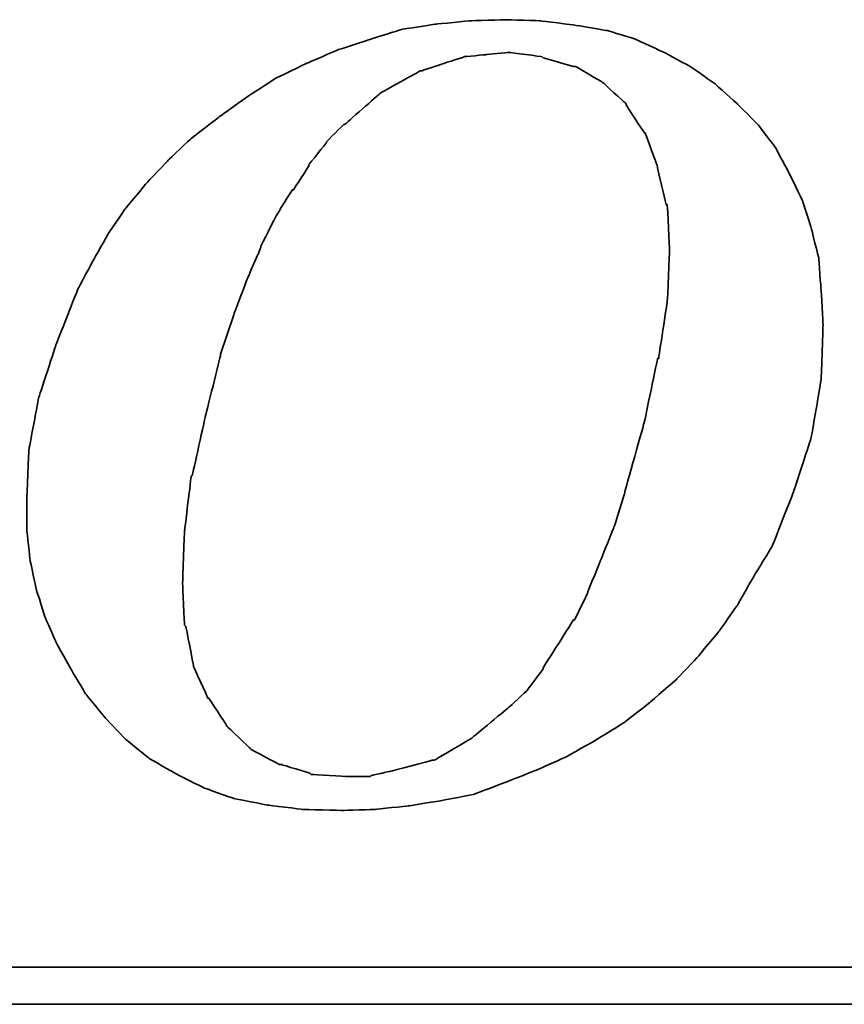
# Model space of a CAD drawing. Header units: millimetres. Extents: x 467 to 831, y 501 to 636.
# Tile 44 of 51: x 756.31 to 761.28, y 541.05 to 546.99. Entities that reach past the tile are written whole.
import ezdxf

# ---------------------------------------------------------------- set-up
doc = ezdxf.new("R2010")
doc.units = ezdxf.units.MM
doc.layers.add('DIM', color=4, linetype='CONTINUOUS')
doc.layers.add('layer 1', color=7, linetype='CONTINUOUS')

# ---------------------------------------------------------------- blocks, each defined once
blk = doc.blocks.new('TBI MOTION logo(完整正式版)')
at = {"layer": 'layer 1', "color": 22, "lineweight": 35}
for points, knots in [([(35.79625, -6.98375), (35.79625, -6.98375), (36.23125, -7.43875), (36.23125, -7.43875), (36.23125, -7.43875), (36.23125, -7.43875), (36.75625, -7.87125), (36.75625, -7.87125), (36.75625, -7.87125), (36.75625, -7.87125), (37.33125, -8.20375), (37.33125, -8.20375), (37.33125, -8.20375), (37.33125, -8.20375), (37.95625, -8.51875), (37.95625, -8.51875), (37.95625, -8.51875), (37.95625, -8.51875), (38.62625, -8.75875), (38.62625, -8.75875), (38.62625, -8.75875), (38.62625, -8.75875), (39.37125, -8.90375), (39.37125, -8.90375), (39.37125, -8.90375), (39.37125, -8.90375), (40.14125, -8.99875), (40.14125, -8.99875), (40.14125, -8.99875), (40.14125, -8.99875), (41.02625, -9.02375), (41.02625, -9.02375), (41.02625, -9.02375), (41.02625, -9.02375), (41.74625, -8.99875), (41.74625, -8.99875), (41.74625, -8.99875), (41.74625, -8.99875), (42.46625, -8.92375), (42.46625, -8.92375), (42.46625, -8.92375), (42.46625, -8.92375), (43.21125, -8.80625), (43.21125, -8.80625), (43.21125, -8.80625), (43.21125, -8.80625), (43.93125, -8.66375), (43.93125, -8.66375), (43.93125, -8.66375), (43.93125, -8.66375), (44.62625, -8.39875), (44.62625, -8.39875), (44.62625, -8.39875), (44.62625, -8.39875), (45.29625, -8.13375), (45.29625, -8.13375), (45.29625, -8.13375), (45.29625, -8.13375), (45.94625, -7.84375), (45.94625, -7.84375), (45.94625, -7.84375), (45.94625, -7.84375), (46.61625, -7.46375), (46.61625, -7.46375), (46.61625, -7.46375), (46.61625, -7.46375), (47.24125, -7.07875), (47.24125, -7.07875), (47.24125, -7.07875), (47.24125, -7.07875), (47.81625, -6.62375), (47.81625, -6.62375), (47.81625, -6.62375), (47.81625, -6.62375), (48.36875, -6.14375), (48.36875, -6.14375), (48.36875, -6.14375), (48.36875, -6.14375), (48.84625, -5.64125), (48.84625, -5.64125), (48.84625, -5.64125), (48.84625, -5.64125), (49.32625, -5.06375), (49.32625, -5.06375), (49.32625, -5.06375), (49.32625, -5.06375), (49.71125, -4.51374), (49.71125, -4.51374), (49.71125, -4.51374), (49.71125, -4.51374), (50.09625, -3.83874), (50.09625, -3.83874), (50.09625, -3.83874), (50.09625, -3.83874), (50.48125, -3.21374), (50.48125, -3.21374), (50.48125, -3.21374), (50.48125, -3.21374), (50.96125, -1.99125), (50.96125, -1.99125), (50.96125, -1.99125), (50.96125, -1.99125), (51.34375, -0.81875), (51.34375, -0.81875), (51.34375, -0.81875), (51.34375, -0.81875), (51.56125, 0.45624), (51.56125, 0.45624), (51.56125, 0.45624), (51.56125, 0.45624), (51.60625, 1.67624), (51.60625, 1.67624), (51.60625, 1.67624), (51.60625, 1.67624), (51.56125, 2.44625), (51.56125, 2.44625), (51.56125, 2.44625), (51.56125, 2.44625), (51.51125, 3.14125), (51.51125, 3.14125), (51.51125, 3.14125), (51.51125, 3.14125), (51.34375, 3.81125), (51.34375, 3.81125), (51.34375, 3.81125), (51.34375, 3.81125), (51.15125, 4.41125), (51.15125, 4.41125), (51.15125, 4.41125), (51.15125, 4.41125), (50.86125, 5.01125), (50.86125, 5.01125), (50.86125, 5.01125), (50.86125, 5.01125), (50.55125, 5.58875), (50.55125, 5.58875), (50.55125, 5.58875), (50.55125, 5.58875), (50.16625, 6.09125), (50.16625, 6.09125), (50.16625, 6.09125), (50.16625, 6.09125), (49.71125, 6.54875), (49.71125, 6.54875), (49.71125, 6.54875), (49.71125, 6.54875), (49.23125, 6.98125), (49.23125, 6.98125), (49.23125, 6.98125), (49.23125, 6.98125), (48.67875, 7.36625), (48.67875, 7.36625), (48.67875, 7.36625), (48.67875, 7.36625), (48.10375, 7.67625), (48.10375, 7.67625), (48.10375, 7.67625), (48.10375, 7.67625), (47.48125, 7.96375), (47.48125, 7.96375), (47.48125, 7.96375), (47.48125, 7.96375), (46.85625, 8.15625), (46.85625, 8.15625), (46.85625, 8.15625), (46.85625, 8.15625), (46.13625, 8.27624), (46.13625, 8.27624), (46.13625, 8.27624), (46.13625, 8.27624), (45.39125, 8.37125), (45.39125, 8.37125), (45.39125, 8.37125), (45.39125, 8.37125), (44.62625, 8.39624), (44.62625, 8.39624), (44.62625, 8.39624), (44.62625, 8.39624), (43.83625, 8.37125), (43.83625, 8.37125), (43.83625, 8.37125), (43.83625, 8.37125), (43.09125, 8.30125), (43.09125, 8.30125), (43.09125, 8.30125), (43.09125, 8.30125), (42.32125, 8.18125), (42.32125, 8.18125), (42.32125, 8.18125), (42.32125, 8.18125), (41.62875, 7.96375), (41.62875, 7.96375), (41.62875, 7.96375), (41.62875, 7.96375), (40.90625, 7.72625), (40.90625, 7.72625), (40.90625, 7.72625), (40.90625, 7.72625), (40.23624, 7.43625), (40.23624, 7.43625), (40.23624, 7.43625), (40.23624, 7.43625), (39.54124, 7.10125), (39.54124, 7.10125), (39.54124, 7.10125), (39.54124, 7.10125), (38.91625, 6.69125), (38.91625, 6.69125), (38.91625, 6.69125), (38.91625, 6.69125), (38.31625, 6.26125), (38.31625, 6.26125), (38.31625, 6.26125), (38.31625, 6.26125), (37.69125, 5.78125), (37.69125, 5.78125), (37.69125, 5.78125), (37.69125, 5.78125), (37.18625, 5.30125), (37.18625, 5.30125), (37.18625, 5.30125), (37.18625, 5.30125), (36.70625, 4.79624), (36.70625, 4.79624), (36.70625, 4.79624), (36.70625, 4.79624), (36.23125, 4.22125), (36.23125, 4.22125), (36.23125, 4.22125), (36.23125, 4.22125), (35.87124, 3.69375), (35.87124, 3.69375), (35.87124, 3.69375), (35.87124, 3.69375), (35.53125, 3.09125), (35.53125, 3.09125), (35.53125, 3.09125), (35.53125, 3.09125), (35.19875, 2.47125), (35.19875, 2.47125), (35.19875, 2.47125), (35.19875, 2.47125), (34.71625, 1.24625), (34.71625, 1.24625), (34.71625, 1.24625), (34.71625, 1.24625), (34.33125, 0.06874), (34.33125, 0.06874), (34.33125, 0.06874), (34.33125, 0.06874), (34.11625, -1.07875), (34.11625, -1.07875), (34.11625, -1.07875), (34.11625, -1.07875), (34.07125, -2.15875), (34.07125, -2.15875), (34.07125, -2.15875), (34.07125, -2.15875), (34.07125, -2.85375), (34.07125, -2.85375), (34.07125, -2.85375), (34.07125, -2.85375), (34.14125, -3.50375), (34.14125, -3.50375), (34.14125, -3.50375), (34.14125, -3.50375), (34.28625, -4.17375), (34.28625, -4.17375), (34.28625, -4.17375), (34.28625, -4.17375), (34.47625, -4.77624), (34.47625, -4.77624), (34.47625, -4.77624), (34.47625, -4.77624), (34.71625, -5.32625), (34.71625, -5.32625), (34.71625, -5.32625), (34.71625, -5.32625), (35.05375, -5.92875), (35.05375, -5.92875), (35.05375, -5.92875), (35.05375, -5.92875), (35.36375, -6.45375), (35.36375, -6.45375), (35.36375, -6.45375), (35.36375, -6.45375), (35.79625, -6.98375), (35.79625, -6.98375)], [0, 0, 0, 0, 0.01388889, 0.01388889, 0.01388889, 0.0138889, 0.02777778, 0.02777778, 0.02777778, 0.02777779, 0.04166667, 0.04166667, 0.04166667, 0.04166668, 0.05555556, 0.05555556, 0.05555556, 0.05555557, 0.06944444, 0.06944444, 0.06944444, 0.06944445, 0.08333333, 0.08333333, 0.08333333, 0.08333334, 0.09722222, 0.09722222, 0.09722222, 0.09722223, 0.11111111, 0.11111111, 0.11111111, 0.11111112, 0.125, 0.125, 0.125, 0.12500001, 0.13888889, 0.13888889, 0.13888889, 0.1388889, 0.15277778, 0.15277778, 0.15277778, 0.15277779, 0.16666667, 0.16666667, 0.16666667, 0.16666668, 0.18055556, 0.18055556, 0.18055556, 0.18055557, 0.19444444, 0.19444444, 0.19444444, 0.19444445, 0.20833333, 0.20833333, 0.20833333, 0.20833334, 0.22222222, 0.22222222, 0.22222222, 0.22222223, 0.23611111, 0.23611111, 0.23611111, 0.23611112, 0.25, 0.25, 0.25, 0.25000001, 0.26388889, 0.26388889, 0.26388889, 0.2638889, 0.27777778, 0.27777778, 0.27777778, 0.27777779, 0.29166667, 0.29166667, 0.29166667, 0.29166668, 0.30555556, 0.30555556, 0.30555556, 0.30555557, 0.31944444, 0.31944444, 0.31944444, 0.31944445, 0.33333333, 0.33333333, 0.33333333, 0.33333334, 0.34722222, 0.34722222, 0.34722222, 0.34722223, 0.36111111, 0.36111111, 0.36111111, 0.36111112, 0.375, 0.375, 0.375, 0.37500001, 0.38888889, 0.38888889, 0.38888889, 0.3888889, 0.40277778, 0.40277778, 0.40277778, 0.40277779, 0.41666667, 0.41666667, 0.41666667, 0.41666668, 0.43055556, 0.43055556, 0.43055556, 0.43055557, 0.44444444, 0.44444444, 0.44444444, 0.44444445, 0.45833333, 0.45833333, 0.45833333, 0.45833334, 0.47222222, 0.47222222, 0.47222222, 0.47222223, 0.48611111, 0.48611111, 0.48611111, 0.48611112, 0.5, 0.5, 0.5, 0.50000001, 0.51388889, 0.51388889, 0.51388889, 0.5138889, 0.52777778, 0.52777778, 0.52777778, 0.52777779, 0.54166667, 0.54166667, 0.54166667, 0.54166668, 0.55555556, 0.55555556, 0.55555556, 0.55555557, 0.56944444, 0.56944444, 0.56944444, 0.56944445, 0.58333333, 0.58333333, 0.58333333, 0.58333334, 0.59722222, 0.59722222, 0.59722222, 0.59722223, 0.61111111, 0.61111111, 0.61111111, 0.61111112, 0.625, 0.625, 0.625, 0.62500001, 0.63888889, 0.63888889, 0.63888889, 0.6388889, 0.65277778, 0.65277778, 0.65277778, 0.65277779, 0.66666667, 0.66666667, 0.66666667, 0.66666668, 0.68055556, 0.68055556, 0.68055556, 0.68055557, 0.69444444, 0.69444444, 0.69444444, 0.69444445, 0.70833333, 0.70833333, 0.70833333, 0.70833334, 0.72222222, 0.72222222, 0.72222222, 0.72222223, 0.73611111, 0.73611111, 0.73611111, 0.73611112, 0.75, 0.75, 0.75, 0.75000001, 0.76388889, 0.76388889, 0.76388889, 0.7638889, 0.77777778, 0.77777778, 0.77777778, 0.77777779, 0.79166667, 0.79166667, 0.79166667, 0.79166668, 0.80555556, 0.80555556, 0.80555556, 0.80555557, 0.81944444, 0.81944444, 0.81944444, 0.81944445, 0.83333333, 0.83333333, 0.83333333, 0.83333334, 0.84722222, 0.84722222, 0.84722222, 0.84722223, 0.86111111, 0.86111111, 0.86111111, 0.86111112, 0.875, 0.875, 0.875, 0.87500001, 0.88888889, 0.88888889, 0.88888889, 0.8888889, 0.90277778, 0.90277778, 0.90277778, 0.90277779, 0.91666667, 0.91666667, 0.91666667, 0.91666668, 0.93055556, 0.93055556, 0.93055556, 0.93055557, 0.94444444, 0.94444444, 0.94444444, 0.94444445, 0.95833333, 0.95833333, 0.95833333, 0.95833334, 0.97222222, 0.97222222, 0.97222222, 0.97222223, 0.98611111, 0.98611111, 0.98611111, 0.98611112, 1, 1, 1, 1]), ([(38.33875, 1.03124), (38.33875, 1.03124), (38.62625, 1.89625), (38.62625, 1.89625), (38.62625, 1.89625), (38.62625, 1.89625), (38.91625, 2.66375), (38.91625, 2.66375), (38.91625, 2.66375), (38.91625, 2.66375), (39.22625, 3.38125), (39.22625, 3.38125), (39.22625, 3.38125), (39.22625, 3.38125), (39.22625, 3.40624), (39.22625, 3.40624), (39.22625, 3.40624), (39.22625, 3.40624), (39.56124, 4.07624), (39.56124, 4.07624), (39.56124, 4.07624), (39.56124, 4.07624), (39.92125, 4.65125), (39.92125, 4.65125), (39.92125, 4.65125), (39.92125, 4.65125), (39.94625, 4.65125), (39.94625, 4.65125), (39.94625, 4.65125), (39.94625, 4.65125), (40.28125, 5.17875), (40.28125, 5.17875), (40.28125, 5.17875), (40.28125, 5.17875), (40.28125, 5.20375), (40.28125, 5.20375), (40.28125, 5.20375), (40.28125, 5.20375), (40.66875, 5.68625), (40.66875, 5.68625), (40.66875, 5.68625), (40.66875, 5.68625), (40.66875, 5.70625), (40.66875, 5.70625), (40.66875, 5.70625), (40.66875, 5.70625), (41.05124, 6.09125), (41.05124, 6.09125), (41.05124, 6.09125), (41.05124, 6.09125), (41.07625, 6.09125), (41.07625, 6.09125), (41.07625, 6.09125), (41.07625, 6.09125), (41.84125, 6.76625), (41.84125, 6.76625), (41.84125, 6.76625), (41.84125, 6.76625), (41.86625, 6.78625), (41.86625, 6.78625), (41.86625, 6.78625), (41.86625, 6.78625), (42.73125, 7.26624), (42.73125, 7.26624), (42.73125, 7.26624), (42.73125, 7.26624), (42.75625, 7.26624), (42.75625, 7.26624), (42.75625, 7.26624), (42.75625, 7.26624), (43.18625, 7.41125), (43.18625, 7.41125), (43.18625, 7.41125), (43.18625, 7.41125), (43.64125, 7.55625), (43.64125, 7.55625), (43.64125, 7.55625), (43.64125, 7.55625), (43.66625, 7.55625), (43.66625, 7.55625), (43.66625, 7.55625), (43.66625, 7.55625), (43.69125, 7.58124), (43.69125, 7.58124), (43.69125, 7.58124), (43.69125, 7.58124), (44.19125, 7.62625), (44.19125, 7.62625), (44.19125, 7.62625), (44.19125, 7.62625), (44.67125, 7.67625), (44.67125, 7.67625), (44.67125, 7.67625), (44.67125, 7.67625), (44.69625, 7.67625), (44.69625, 7.67625), (44.69625, 7.67625), (44.69625, 7.67625), (45.41875, 7.58124), (45.41875, 7.58124), (45.41875, 7.58124), (45.41875, 7.58124), (45.44125, 7.55625), (45.44125, 7.55625), (45.44125, 7.55625), (45.44125, 7.55625), (46.11125, 7.36625), (46.11125, 7.36625), (46.11125, 7.36625), (46.11125, 7.36625), (46.13625, 7.36625), (46.13625, 7.36625), (46.13625, 7.36625), (46.13625, 7.36625), (46.15875, 7.36625), (46.15875, 7.36625), (46.15875, 7.36625), (46.15875, 7.36625), (46.73625, 7.02624), (46.73625, 7.02624), (46.73625, 7.02624), (46.73625, 7.02624), (46.76125, 7.00624), (46.76125, 7.00624), (46.76125, 7.00624), (46.76125, 7.00624), (47.24125, 6.57124), (47.24125, 6.57124), (47.24125, 6.57124), (47.24125, 6.57124), (47.26625, 6.54875), (47.26625, 6.54875), (47.26625, 6.54875), (47.26625, 6.54875), (47.26625, 6.52375), (47.26625, 6.52375), (47.26625, 6.52375), (47.26625, 6.52375), (47.67375, 5.89875), (47.67375, 5.89875), (47.67375, 5.89875), (47.67375, 5.89875), (47.69625, 5.89875), (47.69625, 5.89875), (47.69625, 5.89875), (47.69625, 5.89875), (47.69625, 5.87625), (47.69625, 5.87625), (47.69625, 5.87625), (47.69625, 5.87625), (47.96125, 5.15625), (47.96125, 5.15625), (47.96125, 5.15625), (47.96125, 5.15625), (47.96125, 5.13125), (47.96125, 5.13125), (47.96125, 5.13125), (47.96125, 5.13125), (48.15125, 4.31875), (48.15125, 4.31875), (48.15125, 4.31875), (48.15125, 4.31875), (48.17625, 4.31875), (48.17625, 4.31875), (48.17625, 4.31875), (48.17625, 4.31875), (48.17625, 4.29125), (48.17625, 4.29125), (48.17625, 4.29125), (48.17625, 4.29125), (48.22625, 3.33125), (48.22625, 3.33125), (48.22625, 3.33125), (48.22625, 3.33125), (48.22625, 3.30875), (48.22625, 3.30875), (48.22625, 3.30875), (48.22625, 3.30875), (48.17625, 2.20624), (48.17625, 2.20624), (48.17625, 2.20624), (48.17625, 2.20624), (48.17625, 2.18124), (48.17625, 2.18124), (48.17625, 2.18124), (48.17625, 2.18124), (47.98375, 0.93624), (47.98375, 0.93624), (47.98375, 0.93624), (47.98375, 0.93624), (47.96125, 0.93624), (47.96125, 0.93624), (47.96125, 0.93624), (47.96125, 0.93624), (47.67375, -0.45874), (47.67375, -0.45874), (47.67375, -0.45874), (47.67375, -0.45874), (47.24125, -1.99125), (47.24125, -1.99125), (47.24125, -1.99125), (47.24125, -1.99125), (47.24125, -2.01874), (47.24125, -2.01874), (47.24125, -2.01874), (47.24125, -2.01874), (47.00125, -2.78375), (47.00125, -2.78375), (47.00125, -2.78375), (47.00125, -2.78375), (46.71125, -3.50375), (46.71125, -3.50375), (46.71125, -3.50375), (46.71125, -3.50375), (46.42625, -4.19875), (46.42625, -4.19875), (46.42625, -4.19875), (46.42625, -4.19875), (46.42625, -4.22375), (46.42625, -4.22375), (46.42625, -4.22375), (46.42625, -4.22375), (46.13625, -4.82374), (46.13625, -4.82374), (46.13625, -4.82374), (46.13625, -4.82374), (46.11125, -4.82374), (46.11125, -4.82374), (46.11125, -4.82374), (46.11125, -4.82374), (45.77625, -5.35125), (45.77625, -5.35125), (45.77625, -5.35125), (45.77625, -5.35125), (45.44125, -5.87875), (45.44125, -5.87875), (45.44125, -5.87875), (45.44125, -5.87875), (45.44125, -5.90375), (45.44125, -5.90375), (45.44125, -5.90375), (45.44125, -5.90375), (45.10625, -6.35875), (45.10625, -6.35875), (45.10625, -6.35875), (45.10625, -6.35875), (45.08125, -6.38375), (45.08125, -6.38375), (45.08125, -6.38375), (45.08125, -6.38375), (44.69625, -6.74375), (44.69625, -6.74375), (44.69625, -6.74375), (44.69625, -6.74375), (43.88375, -7.41625), (43.88375, -7.41625), (43.88375, -7.41625), (43.88375, -7.41625), (43.85625, -7.43875), (43.85625, -7.43875), (43.85625, -7.43875), (43.85625, -7.43875), (43.04125, -7.91875), (43.04125, -7.91875), (43.04125, -7.91875), (43.04125, -7.91875), (43.01625, -7.91875), (43.01625, -7.91875), (43.01625, -7.91875), (43.01625, -7.91875), (42.99625, -7.91875), (42.99625, -7.91875), (42.99625, -7.91875), (42.99625, -7.91875), (42.08125, -8.15875), (42.08125, -8.15875), (42.08125, -8.15875), (42.08125, -8.15875), (41.65125, -8.25625), (41.65125, -8.25625), (41.65125, -8.25625), (41.65125, -8.25625), (41.62875, -8.27875), (41.62875, -8.27875), (41.62875, -8.27875), (41.62875, -8.27875), (41.60125, -8.27875), (41.60125, -8.27875), (41.60125, -8.27875), (41.60125, -8.27875), (41.12125, -8.27875), (41.12125, -8.27875), (41.12125, -8.27875), (41.12125, -8.27875), (40.35624, -8.23125), (40.35624, -8.23125), (40.35624, -8.23125), (40.35624, -8.23125), (40.33125, -8.23125), (40.33125, -8.23125), (40.33125, -8.23125), (40.33125, -8.23125), (40.30625, -8.20375), (40.30625, -8.20375), (40.30625, -8.20375), (40.30625, -8.20375), (39.68375, -8.01375), (39.68375, -8.01375), (39.68375, -8.01375), (39.68375, -8.01375), (39.66124, -8.01375), (39.66124, -8.01375), (39.66124, -8.01375), (39.66124, -8.01375), (39.63625, -8.01375), (39.63625, -8.01375), (39.63625, -8.01375), (39.63625, -8.01375), (39.01125, -7.67875), (39.01125, -7.67875), (39.01125, -7.67875), (39.01125, -7.67875), (38.98875, -7.65375), (38.98875, -7.65375), (38.98875, -7.65375), (38.98875, -7.65375), (38.48625, -7.17375), (38.48625, -7.17375), (38.48625, -7.17375), (38.48625, -7.17375), (38.45875, -7.14875), (38.45875, -7.14875), (38.45875, -7.14875), (38.45875, -7.14875), (38.45875, -7.12875), (38.45875, -7.12875), (38.45875, -7.12875), (38.45875, -7.12875), (38.07625, -6.54875), (38.07625, -6.54875), (38.07625, -6.54875), (38.07625, -6.54875), (38.05125, -6.54875), (38.05125, -6.54875), (38.05125, -6.54875), (38.05125, -6.54875), (38.05125, -6.52875), (38.05125, -6.52875), (38.05125, -6.52875), (38.05125, -6.52875), (37.74125, -5.85375), (37.74125, -5.85375), (37.74125, -5.85375), (37.74125, -5.85375), (37.74125, -5.82875), (37.74125, -5.82875), (37.74125, -5.82875), (37.74125, -5.82875), (37.57375, -4.96875), (37.57375, -4.96875), (37.57375, -4.96875), (37.57375, -4.96875), (37.54625, -4.94375), (37.54625, -4.94375), (37.54625, -4.94375), (37.54625, -4.94375), (37.50125, -4.03375), (37.50125, -4.03375), (37.50125, -4.03375), (37.50125, -4.03375), (37.50125, -4.00875), (37.50125, -4.00875), (37.50125, -4.00875), (37.50125, -4.00875), (37.54625, -2.85375), (37.54625, -2.85375), (37.54625, -2.85375), (37.54625, -2.85375), (37.69125, -1.65875), (37.69125, -1.65875), (37.69125, -1.65875), (37.69125, -1.65875), (37.71624, -1.63375), (37.71624, -1.63375), (37.71624, -1.63375), (37.71624, -1.63375), (38.00375, -0.33875), (38.00375, -0.33875), (38.00375, -0.33875), (38.00375, -0.33875), (38.33875, 1.00624), (38.33875, 1.00624), (38.33875, 1.00624), (38.33875, 1.00624), (38.33875, 1.03124), (38.33875, 1.03124)], [0, 0, 0, 0, 0.01010101, 0.01010101, 0.01010101, 0.01010102, 0.02020202, 0.02020202, 0.02020202, 0.02020203, 0.03030303, 0.03030303, 0.03030303, 0.03030304, 0.04040404, 0.04040404, 0.04040404, 0.04040405, 0.05050505, 0.05050505, 0.05050505, 0.05050506, 0.06060606, 0.06060606, 0.06060606, 0.06060607, 0.07070707, 0.07070707, 0.07070707, 0.07070708, 0.08080808, 0.08080808, 0.08080808, 0.08080809, 0.09090909, 0.09090909, 0.09090909, 0.0909091, 0.1010101, 0.1010101, 0.1010101, 0.10101011, 0.11111111, 0.11111111, 0.11111111, 0.11111112, 0.12121212, 0.12121212, 0.12121212, 0.12121213, 0.13131313, 0.13131313, 0.13131313, 0.13131314, 0.14141414, 0.14141414, 0.14141414, 0.14141415, 0.15151515, 0.15151515, 0.15151515, 0.15151516, 0.16161616, 0.16161616, 0.16161616, 0.16161617, 0.17171717, 0.17171717, 0.17171717, 0.17171718, 0.18181818, 0.18181818, 0.18181818, 0.18181819, 0.19191919, 0.19191919, 0.19191919, 0.1919192, 0.2020202, 0.2020202, 0.2020202, 0.20202021, 0.21212121, 0.21212121, 0.21212121, 0.21212122, 0.22222222, 0.22222222, 0.22222222, 0.22222223, 0.23232323, 0.23232323, 0.23232323, 0.23232324, 0.24242424, 0.24242424, 0.24242424, 0.24242425, 0.25252525, 0.25252525, 0.25252525, 0.25252526, 0.26262626, 0.26262626, 0.26262626, 0.26262627, 0.27272727, 0.27272727, 0.27272727, 0.27272728, 0.28282828, 0.28282828, 0.28282828, 0.28282829, 0.29292929, 0.29292929, 0.29292929, 0.2929293, 0.3030303, 0.3030303, 0.3030303, 0.30303031, 0.31313131, 0.31313131, 0.31313131, 0.31313132, 0.32323232, 0.32323232, 0.32323232, 0.32323233, 0.33333333, 0.33333333, 0.33333333, 0.33333334, 0.34343434, 0.34343434, 0.34343434, 0.34343435, 0.35353535, 0.35353535, 0.35353535, 0.35353536, 0.36363636, 0.36363636, 0.36363636, 0.36363637, 0.37373737, 0.37373737, 0.37373737, 0.37373738, 0.38383838, 0.38383838, 0.38383838, 0.38383839, 0.39393939, 0.39393939, 0.39393939, 0.3939394, 0.4040404, 0.4040404, 0.4040404, 0.40404041, 0.41414141, 0.41414141, 0.41414141, 0.41414142, 0.42424242, 0.42424242, 0.42424242, 0.42424243, 0.43434343, 0.43434343, 0.43434343, 0.43434344, 0.44444444, 0.44444444, 0.44444444, 0.44444445, 0.45454545, 0.45454545, 0.45454545, 0.45454546, 0.46464646, 0.46464646, 0.46464646, 0.46464647, 0.47474747, 0.47474747, 0.47474747, 0.47474748, 0.48484848, 0.48484848, 0.48484848, 0.48484849, 0.49494949, 0.49494949, 0.49494949, 0.4949495, 0.50505051, 0.50505051, 0.50505051, 0.50505052, 0.51515152, 0.51515152, 0.51515152, 0.51515153, 0.52525253, 0.52525253, 0.52525253, 0.52525254, 0.53535354, 0.53535354, 0.53535354, 0.53535355, 0.54545455, 0.54545455, 0.54545455, 0.54545456, 0.55555556, 0.55555556, 0.55555556, 0.55555557, 0.56565657, 0.56565657, 0.56565657, 0.56565658, 0.57575758, 0.57575758, 0.57575758, 0.57575759, 0.58585859, 0.58585859, 0.58585859, 0.5858586, 0.5959596, 0.5959596, 0.5959596, 0.59595961, 0.60606061, 0.60606061, 0.60606061, 0.60606062, 0.61616162, 0.61616162, 0.61616162, 0.61616163, 0.62626263, 0.62626263, 0.62626263, 0.62626264, 0.63636364, 0.63636364, 0.63636364, 0.63636365, 0.64646465, 0.64646465, 0.64646465, 0.64646466, 0.65656566, 0.65656566, 0.65656566, 0.65656567, 0.66666667, 0.66666667, 0.66666667, 0.66666668, 0.67676768, 0.67676768, 0.67676768, 0.67676769, 0.68686869, 0.68686869, 0.68686869, 0.6868687, 0.6969697, 0.6969697, 0.6969697, 0.69696971, 0.70707071, 0.70707071, 0.70707071, 0.70707072, 0.71717172, 0.71717172, 0.71717172, 0.71717173, 0.72727273, 0.72727273, 0.72727273, 0.72727274, 0.73737374, 0.73737374, 0.73737374, 0.73737375, 0.74747475, 0.74747475, 0.74747475, 0.74747476, 0.75757576, 0.75757576, 0.75757576, 0.75757577, 0.76767677, 0.76767677, 0.76767677, 0.76767678, 0.77777778, 0.77777778, 0.77777778, 0.77777779, 0.78787879, 0.78787879, 0.78787879, 0.7878788, 0.7979798, 0.7979798, 0.7979798, 0.79797981, 0.80808081, 0.80808081, 0.80808081, 0.80808082, 0.81818182, 0.81818182, 0.81818182, 0.81818183, 0.82828283, 0.82828283, 0.82828283, 0.82828284, 0.83838384, 0.83838384, 0.83838384, 0.83838385, 0.84848485, 0.84848485, 0.84848485, 0.84848486, 0.85858586, 0.85858586, 0.85858586, 0.85858587, 0.86868687, 0.86868687, 0.86868687, 0.86868688, 0.87878788, 0.87878788, 0.87878788, 0.87878789, 0.88888889, 0.88888889, 0.88888889, 0.8888889, 0.8989899, 0.8989899, 0.8989899, 0.89898991, 0.90909091, 0.90909091, 0.90909091, 0.90909092, 0.91919192, 0.91919192, 0.91919192, 0.91919193, 0.92929293, 0.92929293, 0.92929293, 0.92929294, 0.93939394, 0.93939394, 0.93939394, 0.93939395, 0.94949495, 0.94949495, 0.94949495, 0.94949496, 0.95959596, 0.95959596, 0.95959596, 0.95959597, 0.96969697, 0.96969697, 0.96969697, 0.96969698, 0.97979798, 0.97979798, 0.97979798, 0.97979799, 0.98989899, 0.98989899, 0.98989899, 0.989899, 1, 1, 1, 1]), ([(75.90875, -9.47875), (75.90875, -9.47875), (75.90875, -12.28625), (75.90875, -12.28625), (75.90875, -12.28625), (75.90875, -12.28625), (75.90875, -12.47875), (75.90875, -12.47875), (75.90875, -12.47875), (75.90875, -12.47875), (75.71625, -12.47875), (75.71625, -12.47875), (75.71625, -12.47875), (75.71625, -12.47875), (-88.32875, -12.47875), (-88.32875, -12.47875), (-88.32875, -12.47875), (-88.32875, -12.47875), (-88.32875, -13.29375), (-88.32875, -13.29375), (-88.32875, -13.29375), (-88.32875, -13.29375), (82.89125, -13.29375), (82.89125, -13.29375), (82.89125, -13.29375), (82.89125, -13.29375), (75.90875, -9.47875), (75.90875, -9.47875)], [0, 0, 0, 0, 0.14285714, 0.14285714, 0.14285714, 0.14285715, 0.28571429, 0.28571429, 0.28571429, 0.2857143, 0.42857143, 0.42857143, 0.42857143, 0.42857144, 0.57142857, 0.57142857, 0.57142857, 0.57142858, 0.71428571, 0.71428571, 0.71428571, 0.71428572, 0.85714286, 0.85714286, 0.85714286, 0.85714287, 1, 1, 1, 1])]:
    blk.add_open_spline(points, degree=3, knots=knots, dxfattribs=at)

msp = doc.modelspace()

# ---------------------------------------------------------------- block references
at = {"layer": 'DIM', "color": 7, "xscale": 0.2736514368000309, "yscale": 0.2736514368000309, "zscale": 0.2736514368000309}
msp.add_blockref('TBI MOTION logo(完整正式版)', (747.0253, 544.6927), dxfattribs=at)

doc.saveas('drawing.dxf')
